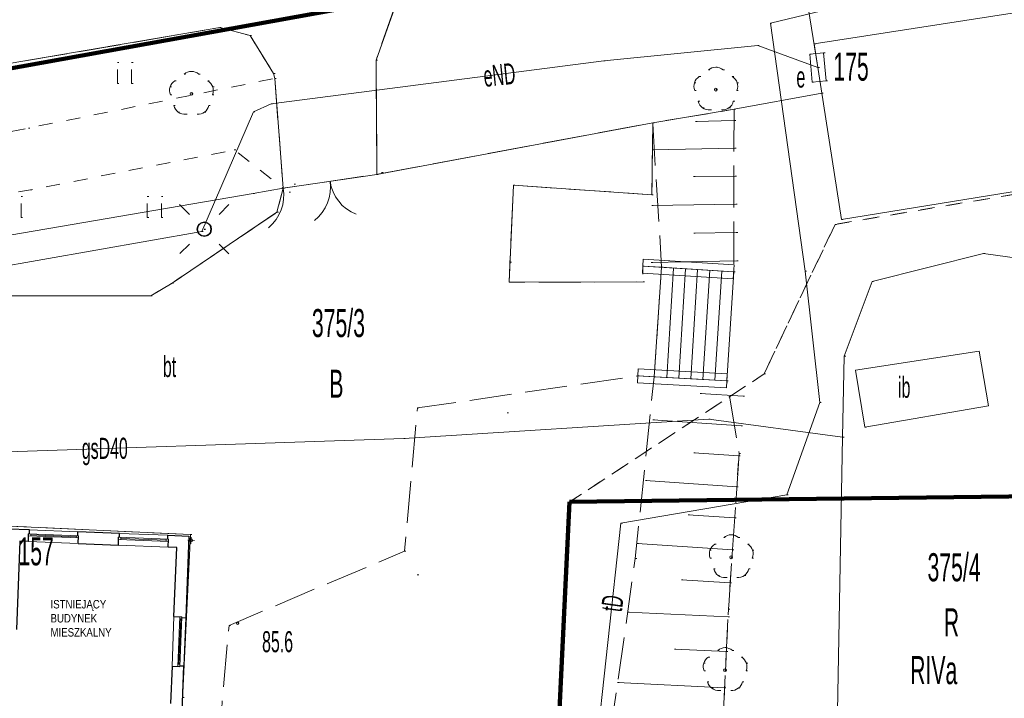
# Model space of a CAD drawing. Extents: x -198213 to 5540361, y 56395 to 5961443.
# Tile 71 of 76: x 5539588 to 5539623, y 5961357 to 5961381. Entities that reach past the tile are written whole.
import ezdxf

# ---------------------------------------------------------------- set-up
doc = ezdxf.new("R2010")
doc.units = 0
doc.header["$MEASUREMENT"] = 0
for name, pattern in [('L_0_03', [1, 0.5, -0.5]), ('L_0_06', [2, 1.5, -0.5]), ('Wipeout_Contour', [1000, 0, -1000])]:
    doc.linetypes.add(name, pattern=pattern)
for name, color, linetype, lineweight in [('000_Inne__niezydentyfikowane__Nr_Pióra__7', 8, 'Continuous', 13), ('0_Nr_Pióra__7', 8, 'Continuous', 13), ('209_oznaczenie_konturu_klasyfikacyjnego_Nr_Pióra__3', 8, 'Continuous', 18), ('210_oznaczenie_konturu_uzytku_gruntowego_Nr_Pióra__3', 8, 'Continuous', 18), ('211_numer_dzialki_ewidencyjnej_Nr_Pióra__96', 8, 'Continuous', 13), ('217_kontur_klasyfikacyjny_Nr_Pióra__3', 8, 'Continuous', 18), ('218_kontur_uzytku_gruntowego_Nr_Pióra__3', 8, 'Continuous', 18), ('219_dzialka_ewidencyjna_Nr_Pióra__96', 8, 'Continuous', 13), ('312_budynek_ewidencyjny_Nr_Pióra__7', 8, 'Continuous', 13), ('312_oznaczenie_budynku_ewidencyjnego_Nr_Pióra__7', 8, 'Continuous', 13), ('ARCH MAPA RUSINOWO_Nr_Pióra__60', 8, 'Continuous', 211), ('brama_Nr_Pióra__7', 8, 'Continuous', 13), ('bt_Nr_Pióra__7', 8, 'Continuous', 13), ('drzewo_lisciaste_Nr_Pióra__7', 8, 'Continuous', 13), ('foliak_dla_projektanta_Nr_Pióra__5', 8, 'Continuous', 13), ('furtka_Nr_Pióra__7', 8, 'Continuous', 13), ('GES_UrzadzeniaSiecElektroenergetyczna_P_Nr_Pióra__1', 8, 'Continuous', 25), ('inny_obiekt_zagospodarowania_terenu_Nr_Pióra__7', 8, 'Continuous', 13), ('INWENT OPISY_Nr_Pióra__21', 8, 'Continuous', 9), ('INWENT RURY SPUSTOWE_Nr_Pióra__21', 8, 'Continuous', 9), ('INWENT. OKNA_Nr_Pióra__5', 8, 'Continuous', 13), ('INWENT.ŚCIANY_Nr_Pióra__1', 8, 'Continuous', 25), ('jezdnia_Nr_Pióra__7', 8, 'Continuous', 13), ('KR_ObiektKarto_Nr_Pióra__7', 8, 'Continuous', 13), ('kraw_Nr_Pióra__7', 8, 'Continuous', 13), ('kraweznik_Nr_Pióra__7', 8, 'Continuous', 13), ('mur_op_Nr_Pióra__7', 8, 'Continuous', 13), ('ogr_Nr_Pióra__7', 8, 'Continuous', 13), ('ogrodzenie_trwale_Nr_Pióra__7', 8, 'Continuous', 13), ('pikieta_naturalna_Atr2_Nr_Pióra__7', 8, 'Continuous', 13), ('pikieta_naturalna_Nr_Pióra__7', 8, 'Continuous', 13), ('przewod_elektroenergetyczny_podziemny_Atr1_Nr_Pióra__7', 8, 'Continuous', 13), ('przewod_elektroenergetyczny_podziemny_Nr_Pióra__7', 8, 'Continuous', 13), ('przewod_gazowy_Atr1_Nr_Pióra__7', 8, 'Continuous', 13), ('przewod_gazowy_Nr_Pióra__7', 8, 'Continuous', 13), ('przewod_telekomunikacyjny_podziemny_Atr1_Nr_Pióra__7', 8, 'Continuous', 13), ('przewod_telekomunikacyjny_podziemny_Nr_Pióra__7', 8, 'Continuous', 13), ('sch_Nr_Pióra__7', 8, 'Continuous', 13), ('skarpa_nieumocniona_Nr_Pióra__7', 8, 'Continuous', 13), ('szafa_elektroenergetyczna_lub_kontener_Atr17_Nr_Pióra__7', 8, 'Continuous', 13), ('szafa_elektroenergetyczna_lub_kontener_Nr_Pióra__7', 8, 'Continuous', 13), ('trawnik_Nr_Pióra__7', 8, 'Continuous', 13)]:
    doc.layers.add(name, color=color, linetype=linetype, lineweight=lineweight)
doc.layers.add('GES_UrzadzeniaSiecElektroenergetyczna_P', color=8, linetype='Continuous')
doc.styles.add('GENERATED_STYLE_2', font='ARIALN.TTF')
doc.styles.add('GENERATED_STYLE_8', font='ARIALN.TTF')
doc.linetypes.add('L_0_15_SHX', pattern='A,0,[2,Rusinowo PAB zagospodarowanie 30.08.20251.Shx,S=7.5,R=0,X=0,Y=0],-7.5,0', length=7.5)
doc.linetypes.add('L_0_29_SHX', pattern='A,0,[1,Rusinowo PAB zagospodarowanie 30.08.20251.Shx,S=5,R=0,X=0,Y=0],-5,0', length=5)

msp = doc.modelspace()

# ---------------------------------------------------------------- linework, layer by layer
at = {"layer": '000_Inne__niezydentyfikowane__Nr_Pióra__7', "linetype": 'Continuous', "flags": 128}
for points in [[(5539613.16, 5961377.79), (5539611.78, 5961377.76)], [(5539613.18, 5961376.8), (5539610.24, 5961376.75)], [(5539613.19, 5961375.81), (5539611.71, 5961375.79)], [(5539613.21, 5961374.81), (5539610.22, 5961374.76)], [(5539613.23, 5961373.8), (5539611.72, 5961373.78)], [(5539613.25, 5961372.79), (5539610.2, 5961372.73)], [(5539613.47, 5961367.97), (5539611.94, 5961368.07)], [(5539613.4, 5961366.91), (5539610.26, 5961367.13)], [(5539613.32, 5961365.84), (5539611.72, 5961365.95)], [(5539613.25, 5961364.74), (5539609.99, 5961364.97)], [(5539613.17, 5961363.63), (5539611.51, 5961363.74)], [(5539613.09, 5961362.49), (5539609.7, 5961362.72)], [(5539613.01, 5961361.32), (5539611.28, 5961361.43)], [(5539612.94, 5961360.11), (5539609.36, 5961360.28)], [(5539612.88, 5961358.87), (5539611.03, 5961358.96)], [(5539612.81, 5961357.58), (5539609, 5961357.77)]]:
    msp.add_lwpolyline(points, dxfattribs=at)
at = {"layer": '0_Nr_Pióra__7', "linetype": 'Continuous'}
for p, q in [((5539614.45, 5961381.26), (5539614.5, 5961381.26)), ((5539594.82, 5961381.1), (5539594.87, 5961381.1)), ((5539595.9, 5961380.82), (5539595.95, 5961380.82)), ((5539614, 5961380.46), (5539614.05, 5961380.46)), ((5539616.01, 5961380.52), (5539616.06, 5961380.52)), ((5539616.01, 5961380.52), (5539616.06, 5961380.52)), ((5539615.846, 5961380.155), (5539615.896, 5961380.155)), ((5539616.344, 5961380.201), (5539616.394, 5961380.201)), ((5539591.179, 5961379.859), (5539591.229, 5961379.859)), ((5539591.679, 5961379.859), (5539591.729, 5961379.859)), ((5539600.39, 5961379.94), (5539600.44, 5961379.94)), ((5539608.51, 5961379.92), (5539608.56, 5961379.92)), ((5539593.549, 5961379.443), (5539593.599, 5961379.443)), ((5539593.81, 5961379.54), (5539593.86, 5961379.54)), ((5539594.071, 5961379.443), (5539594.121, 5961379.443)), ((5539596.74, 5961379.47), (5539596.79, 5961379.47)), ((5539611.912, 5961379.356), (5539611.962, 5961379.356)), ((5539612.239, 5961379.593), (5539612.289, 5961379.593)), ((5539612.5, 5961379.69), (5539612.55, 5961379.69)), ((5539612.761, 5961379.593), (5539612.811, 5961379.593)), ((5539613.088, 5961379.356), (5539613.138, 5961379.356)), ((5539616.14, 5961379.68), (5539616.19, 5961379.68)), ((5539591.179, 5961379.109), (5539591.229, 5961379.109)), ((5539591.679, 5961379.109), (5539591.729, 5961379.109)), ((5539593.222, 5961379.206), (5539593.272, 5961379.206)), ((5539594.398, 5961379.206), (5539594.448, 5961379.206)), ((5539596.78, 5961379.29), (5539596.83, 5961379.29)), ((5539611.74, 5961379.138), (5539611.79, 5961379.138)), ((5539613.26, 5961379.138), (5539613.31, 5961379.138)), ((5539615.936, 5961379.159), (5539615.986, 5961379.159)), ((5539616.434, 5961379.205), (5539616.484, 5961379.205)), ((5539593.05, 5961378.988), (5539593.1, 5961378.988)), ((5539593.061, 5961378.711), (5539593.111, 5961378.711)), ((5539593.81, 5961378.74), (5539593.86, 5961378.74)), ((5539594.559, 5961378.711), (5539594.609, 5961378.711)), ((5539594.57, 5961378.988), (5539594.62, 5961378.988)), ((5539611.751, 5961378.861), (5539611.801, 5961378.861)), ((5539612.5, 5961378.89), (5539612.55, 5961378.89)), ((5539613.249, 5961378.861), (5539613.299, 5961378.861)), ((5539616.28, 5961378.76), (5539616.33, 5961378.76)), ((5539593.186, 5961378.325), (5539593.236, 5961378.325)), ((5539594.434, 5961378.325), (5539594.484, 5961378.325)), ((5539596.65, 5961378.38), (5539596.7, 5961378.38)), ((5539611.876, 5961378.475), (5539611.926, 5961378.475)), ((5539613.124, 5961378.475), (5539613.174, 5961378.475)), ((5539593.34, 5961378.092), (5539593.39, 5961378.092)), ((5539593.609, 5961378.017), (5539593.659, 5961378.017)), ((5539594.011, 5961378.017), (5539594.061, 5961378.017)), ((5539594.28, 5961378.092), (5539594.33, 5961378.092)), ((5539596.02, 5961378.1), (5539596.07, 5961378.1)), ((5539612.03, 5961378.242), (5539612.08, 5961378.242)), ((5539612.299, 5961378.167), (5539612.349, 5961378.167)), ((5539612.701, 5961378.167), (5539612.751, 5961378.167)), ((5539612.97, 5961378.242), (5539613.02, 5961378.242)), ((5539613.15, 5961378.19), (5539613.2, 5961378.19)), ((5539610.25, 5961377.71), (5539610.3, 5961377.71)), ((5539611.78, 5961377.76), (5539611.83, 5961377.76)), ((5539613.16, 5961377.79), (5539613.21, 5961377.79)), ((5539588, 5961377.52), (5539588.05, 5961377.52)), ((5539595.34, 5961376.74), (5539595.39, 5961376.74)), ((5539610.24, 5961376.75), (5539610.29, 5961376.75)), ((5539613.18, 5961376.8), (5539613.23, 5961376.8)), ((5539600.421, 5961375.87), (5539600.471, 5961375.87)), ((5539600.59, 5961375.94), (5539600.64, 5961375.94)), ((5539597.47, 5961375.52), (5539597.52, 5961375.52)), ((5539605.29, 5961375.49), (5539605.34, 5961375.49)), ((5539611.71, 5961375.79), (5539611.76, 5961375.79)), ((5539613.19, 5961375.81), (5539613.24, 5961375.81)), ((5539588.07, 5961375.32), (5539588.12, 5961375.32)), ((5539596.011, 5961375.196), (5539596.061, 5961375.196)), ((5539597.08, 5961375.38), (5539597.13, 5961375.38)), ((5539597.29, 5961375.24), (5539597.34, 5961375.24)), ((5539610.22, 5961375.14), (5539610.27, 5961375.14)), ((5539587.739, 5961375.089), (5539587.789, 5961375.089)), ((5539592.239, 5961375.089), (5539592.289, 5961375.089)), ((5539592.739, 5961375.089), (5539592.789, 5961375.089)), ((5539613.21, 5961374.81), (5539613.26, 5961374.81)), ((5539596.86, 5961374.52), (5539596.91, 5961374.52)), ((5539610.22, 5961374.76), (5539610.27, 5961374.76)), ((5539587.739, 5961374.339), (5539587.789, 5961374.339)), ((5539592.239, 5961374.339), (5539592.289, 5961374.339)), ((5539592.739, 5961374.339), (5539592.789, 5961374.339)), ((5539616.75, 5961374.09), (5539616.8, 5961374.09)), ((5539616.98, 5961374.26), (5539617.03, 5961374.26)), ((5539616.98, 5961374.26), (5539617.03, 5961374.26)), ((5539611.72, 5961373.78), (5539611.77, 5961373.78)), ((5539613.23, 5961373.8), (5539613.28, 5961373.8)), ((5539622.04, 5961373.05), (5539622.09, 5961373.05)), ((5539605.163, 5961372.749), (5539605.213, 5961372.749)), ((5539610.2, 5961372.73), (5539610.25, 5961372.73)), ((5539613.25, 5961372.79), (5539613.3, 5961372.79)), ((5539609.899, 5961372.602), (5539609.949, 5961372.602)), ((5539610.57, 5961372.56), (5539610.62, 5961372.56)), ((5539613.14, 5961372.4), (5539613.19, 5961372.4)), ((5539615.68, 5961372.42), (5539615.73, 5961372.42)), ((5539593.12, 5961372), (5539593.17, 5961372)), ((5539605.13, 5961372.03), (5539605.18, 5961372.03)), ((5539609.907, 5961372.039), (5539609.957, 5961372.039)), ((5539609.91, 5961372.04), (5539609.96, 5961372.04)), ((5539618.07, 5961372.06), (5539618.12, 5961372.06)), ((5539592.36, 5961371.55), (5539592.41, 5961371.55)), ((5539617.08, 5961369.4), (5539617.13, 5961369.4)), ((5539609.722, 5961368.694), (5539609.772, 5961368.694)), ((5539610.3, 5961368.66), (5539610.35, 5961368.66)), ((5539612.89, 5961368.52), (5539612.94, 5961368.52)), ((5539614.22, 5961368.76), (5539614.27, 5961368.76)), ((5539611.94, 5961368.07), (5539611.99, 5961368.07)), ((5539613.47, 5961367.97), (5539613.52, 5961367.97)), ((5539601.863, 5961367.549), (5539601.913, 5961367.549)), ((5539616.21, 5961367.74), (5539616.26, 5961367.74)), ((5539605.06, 5961367.38), (5539605.11, 5961367.38)), ((5539610.26, 5961367.13), (5539610.31, 5961367.13)), ((5539612.25, 5961367.15), (5539612.3, 5961367.15)), ((5539613.4, 5961366.91), (5539613.45, 5961366.91)), ((5539617.806, 5961366.87), (5539617.856, 5961366.87)), ((5539601.38, 5961366.46), (5539601.43, 5961366.46)), ((5539617.02, 5961366.51), (5539617.07, 5961366.51)), ((5539611.72, 5961365.95), (5539611.77, 5961365.95)), ((5539613.32, 5961365.84), (5539613.37, 5961365.84)), ((5539613.33, 5961365.93), (5539613.38, 5961365.93)), ((5539609.99, 5961364.97), (5539610.04, 5961364.97)), ((5539613.25, 5961364.74), (5539613.3, 5961364.74)), ((5539615.03, 5961364.46), (5539615.08, 5961364.46)), ((5539611.51, 5961363.74), (5539611.56, 5961363.74)), ((5539613.17, 5961363.63), (5539613.22, 5961363.63)), ((5539609.12, 5961363.45), (5539609.17, 5961363.45)), ((5539593.78, 5961363.04), (5539593.83, 5961363.04)), ((5539593.78, 5961363.04), (5539593.83, 5961363.04)), ((5539593.78, 5961363.04), (5539593.83, 5961363.04)), ((5539612.789, 5961362.933), (5539612.839, 5961362.933)), ((5539613.05, 5961363.03), (5539613.1, 5961363.03)), ((5539613.311, 5961362.933), (5539613.361, 5961362.933)), ((5539609.7, 5961362.72), (5539609.75, 5961362.72)), ((5539612.462, 5961362.696), (5539612.512, 5961362.696)), ((5539613.638, 5961362.696), (5539613.688, 5961362.696)), ((5539601.408, 5961362.448), (5539601.458, 5961362.448)), ((5539609.63, 5961362.19), (5539609.68, 5961362.19)), ((5539612.29, 5961362.478), (5539612.34, 5961362.478)), ((5539612.301, 5961362.201), (5539612.351, 5961362.201)), ((5539613.05, 5961362.23), (5539613.1, 5961362.23)), ((5539613.09, 5961362.49), (5539613.14, 5961362.49)), ((5539613.799, 5961362.201), (5539613.849, 5961362.201)), ((5539613.81, 5961362.478), (5539613.86, 5961362.478)), ((5539612.426, 5961361.815), (5539612.476, 5961361.815)), ((5539613.674, 5961361.815), (5539613.724, 5961361.815)), ((5539601.86, 5961361.6), (5539601.91, 5961361.6)), ((5539612.58, 5961361.582), (5539612.63, 5961361.582)), ((5539612.849, 5961361.507), (5539612.899, 5961361.507)), ((5539613.251, 5961361.507), (5539613.301, 5961361.507)), ((5539613.52, 5961361.582), (5539613.57, 5961361.582)), ((5539611.28, 5961361.43), (5539611.33, 5961361.43)), ((5539613.01, 5961361.32), (5539613.06, 5961361.32)), ((5539609.36, 5961360.28), (5539609.41, 5961360.28)), ((5539612.94, 5961360.11), (5539612.99, 5961360.11)), ((5539612.95, 5961360.38), (5539613, 5961360.38)), ((5539595.154, 5961359.805), (5539595.204, 5961359.805)), ((5539595.46, 5961359.88), (5539595.51, 5961359.88)), ((5539612.83, 5961359.01), (5539612.88, 5961359.01)), ((5539611.03, 5961358.96), (5539611.08, 5961358.96)), ((5539612.242, 5961358.676), (5539612.292, 5961358.676)), ((5539612.569, 5961358.913), (5539612.619, 5961358.913)), ((5539612.88, 5961358.87), (5539612.93, 5961358.87)), ((5539613.091, 5961358.913), (5539613.141, 5961358.913)), ((5539613.418, 5961358.676), (5539613.468, 5961358.676)), ((5539612.07, 5961358.458), (5539612.12, 5961358.458)), ((5539613.59, 5961358.458), (5539613.64, 5961358.458)), ((5539612.081, 5961358.181), (5539612.131, 5961358.181)), ((5539612.83, 5961358.21), (5539612.88, 5961358.21)), ((5539613.579, 5961358.181), (5539613.629, 5961358.181)), ((5539609, 5961357.77), (5539609.05, 5961357.77)), ((5539612.206, 5961357.795), (5539612.256, 5961357.795)), ((5539613.454, 5961357.795), (5539613.504, 5961357.795)), ((5539612.36, 5961357.562), (5539612.41, 5961357.562)), ((5539612.629, 5961357.487), (5539612.679, 5961357.487)), ((5539612.81, 5961357.58), (5539612.86, 5961357.58)), ((5539613.031, 5961357.487), (5539613.081, 5961357.487)), ((5539613.3, 5961357.562), (5539613.35, 5961357.562)), ((5539593.5, 5961357.24), (5539593.55, 5961357.24))]:
    msp.add_line(p, q, dxfattribs=at)
at = {"layer": '217_kontur_klasyfikacyjny_Nr_Pióra__3', "linetype": 'L_0_03', "flags": 128}
for points in [[(5539633.12, 5961376.84), (5539616.75, 5961374.09)], [(5539616.75, 5961374.09), (5539614.22, 5961368.76)], [(5539614.22, 5961368.76), (5539607.29, 5961364.2)], [(5539607.29, 5961364.2), (5539606.76, 5961353.35)]]:
    msp.add_lwpolyline(points, dxfattribs=at)
at = {"layer": '218_kontur_uzytku_gruntowego_Nr_Pióra__3', "linetype": 'L_0_03', "flags": 128}
for points in [[(5539631.48, 5961387.62), (5539577.42, 5961377.86)], [(5539577.42, 5961377.86), (5539631.48, 5961387.62)], [(5539633.12, 5961376.84), (5539616.75, 5961374.09)], [(5539616.75, 5961374.09), (5539633.12, 5961376.84)], [(5539616.75, 5961374.09), (5539614.22, 5961368.76)], [(5539614.22, 5961368.76), (5539616.75, 5961374.09)], [(5539614.22, 5961368.76), (5539607.29, 5961364.2)], [(5539607.29, 5961364.2), (5539614.22, 5961368.76)], [(5539607.29, 5961364.2), (5539606.76, 5961353.35)], [(5539606.76, 5961353.35), (5539607.29, 5961364.2)]]:
    msp.add_lwpolyline(points, dxfattribs=at)
at = {"layer": '219_dzialka_ewidencyjna_Nr_Pióra__96', "linetype": 'Continuous', "flags": 128}
for points in [[(5539577.42, 5961377.86), (5539645.79, 5961390.2)], [(5539607.29, 5961364.2), (5539649.19, 5961364.71)], [(5539606.76, 5961353.35), (5539607.29, 5961364.2)]]:
    msp.add_lwpolyline(points, dxfattribs=at)
at = {"layer": '312_budynek_ewidencyjny_Nr_Pióra__7', "linetype": 'Continuous', "flags": 128}
for points in [[(5539616.01, 5961380.52), (5539632.11, 5961383.03)], [(5539616.98, 5961374.26), (5539616.01, 5961380.52)], [(5539633.03, 5961376.87), (5539616.98, 5961374.26)], [(5539587.33, 5961363.34), (5539593.78, 5961363.04)], [(5539593.78, 5961363.04), (5539593.31, 5961353.51)]]:
    msp.add_lwpolyline(points, dxfattribs=at)
at = {"layer": 'ARCH MAPA RUSINOWO_Nr_Pióra__60', "linetype": 'Continuous', "flags": 128}
for points in [[(5539607.29, 5961364.2), (5539639.57, 5961364.593)], [(5539606.76, 5961353.35), (5539607.29, 5961364.2)]]:
    msp.add_lwpolyline(points, dxfattribs=at)
at = {"layer": 'brama_Nr_Pióra__7', "linetype": 'Continuous'}
msp.add_line((5539600.421, 5961375.87), (5539597.08, 5961375.38), dxfattribs=at)
for centre, start, end in [((5539597.266, 5961375.407), 308.3216, 8.34), ((5539600.235, 5961375.843), 188.34, 248.3584)]:
    msp.add_arc(centre, 1.5, start, end, dxfattribs=at)
at = {"layer": 'drzewo_lisciaste_Nr_Pióra__7', "linetype": 'Continuous'}
for centre in [(5539593.81, 5961378.74), (5539612.5, 5961378.89), (5539613.05, 5961362.23), (5539612.83, 5961358.21)]:
    msp.add_circle(centre, 0.05, dxfattribs=at)
for centre, start, end in [((5539593.81, 5961379.14), 49.272, 130.728), ((5539612.12, 5961379.014), 121.308, 202.548), ((5539612.5, 5961379.29), 49.272, 130.728), ((5539612.88, 5961379.014), 337.452, 58.692), ((5539593.43, 5961378.864), 121.308, 202.548), ((5539594.19, 5961378.864), 337.452, 58.692), ((5539593.575, 5961378.416), 193.221, 274.871), ((5539594.045, 5961378.416), 265.129, 346.779), ((5539612.265, 5961378.566), 193.221, 274.871), ((5539612.735, 5961378.566), 265.129, 346.779), ((5539613.05, 5961362.63), 49.272, 130.728), ((5539612.67, 5961362.354), 121.308, 202.548), ((5539613.43, 5961362.354), 337.452, 58.692), ((5539612.815, 5961361.906), 193.221, 274.871), ((5539613.285, 5961361.906), 265.129, 346.779), ((5539612.83, 5961358.61), 49.272, 130.728), ((5539612.45, 5961358.334), 121.308, 202.548), ((5539613.21, 5961358.334), 337.452, 58.692), ((5539612.595, 5961357.886), 193.221, 274.871), ((5539613.065, 5961357.886), 265.129, 346.779)]:
    msp.add_arc(centre, 0.4, start, end, dxfattribs=at)
at = {"layer": 'foliak_dla_projektanta_Nr_Pióra__5', "linetype": 'Continuous', "flags": 128}
msp.add_lwpolyline([(5539617.484, 5961368.892), (5539621.887, 5961369.575), (5539622.221, 5961367.627), (5539617.806, 5961366.87)], close=True, dxfattribs=at)
at = {"layer": 'furtka_Nr_Pióra__7', "linetype": 'Continuous', "flags": 128}
msp.add_lwpolyline([(5539597.08, 5961375.38), (5539596.011, 5961375.196)], dxfattribs=at)
at = {"layer": 'furtka_Nr_Pióra__7', "linetype": 'Continuous'}
msp.add_arc((5539595.602, 5961375.125), 1.5, 309.7516, 9.77, dxfattribs=at)
at = {"layer": 'GES_UrzadzeniaSiecElektroenergetyczna_P_Nr_Pióra__1', "linetype": 'Continuous', "flags": 128}
for points in [[(5539593.738, 5961374.447), (5539593.388, 5961374.797)], [(5539595.148, 5961374.797), (5539594.798, 5961374.447)], [(5539593.398, 5961373.047), (5539593.738, 5961373.387)], [(5539594.798, 5961373.387), (5539595.148, 5961373.037)]]:
    msp.add_lwpolyline(points, dxfattribs=at)
at = {"layer": 'inny_obiekt_zagospodarowania_terenu_Nr_Pióra__7', "linetype": 'L_0_03', "flags": 128}
msp.add_lwpolyline([(5539610.151, 5961329.37), (5539611.12, 5961333.14), (5539611.64, 5961340.27), (5539612.48, 5961350.68), (5539612.95, 5961360.38), (5539613.33, 5961365.93)], dxfattribs=at)
at = {"layer": 'INWENT RURY SPUSTOWE_Nr_Pióra__21', "linetype": 'Continuous'}
for p, q in [((5539593.805, 5961362.952), (5539593.795, 5961362.712)), ((5539593.68, 5961362.836), (5539593.92, 5961362.827))]:
    msp.add_line(p, q, dxfattribs=at)
msp.add_circle((5539593.8, 5961362.832), 0.055, dxfattribs=at)
at = {"layer": 'INWENT. OKNA_Nr_Pióra__5', "linetype": 'Continuous'}
for p, q in [((5539588.045, 5961363.207), (5539589.764, 5961363.14)), ((5539588.007, 5961362.993), (5539589.786, 5961362.924)), ((5539588.01, 5961363.068), (5539589.788, 5961362.998)), ((5539588.087, 5961362.99), (5539588.09, 5961363.065)), ((5539588.088, 5961363.027), (5539589.707, 5961362.964)), ((5539589.706, 5961362.927), (5539589.709, 5961363.002)), ((5539591.214, 5961362.868), (5539592.993, 5961362.798)), ((5539591.217, 5961362.943), (5539592.996, 5961362.873)), ((5539591.253, 5961363.081), (5539592.971, 5961363.014)), ((5539591.294, 5961362.865), (5539591.297, 5961362.939)), ((5539591.296, 5961362.902), (5539592.915, 5961362.839)), ((5539592.913, 5961362.801), (5539592.916, 5961362.876)), ((5539587.999, 5961362.788), (5539589.778, 5961362.719)), ((5539591.206, 5961362.663), (5539592.985, 5961362.593)), ((5539593.189, 5961360.123), (5539593.119, 5961358.345)), ((5539593.394, 5961360.115), (5539593.324, 5961358.337)), ((5539593.469, 5961360.113), (5539593.399, 5961358.334)), ((5539593.607, 5961360.077), (5539593.54, 5961358.358)), ((5539593.428, 5961360.034), (5539593.365, 5961358.415)), ((5539593.39, 5961360.035), (5539593.465, 5961360.033)), ((5539593.327, 5961358.417), (5539593.402, 5961358.414))]:
    msp.add_line(p, q, dxfattribs=at)
at = {"layer": 'INWENT.ŚCIANY_Nr_Pióra__1', "linetype": 'Continuous'}
for p, q in [((5539588.045, 5961363.207), (5539587.296, 5961363.236)), ((5539588.04, 5961363.067), (5539588.045, 5961363.207)), ((5539587.999, 5961362.788), (5539588.01, 5961363.068)), ((5539588.04, 5961363.067), (5539588.01, 5961363.068)), ((5539589.758, 5961363), (5539589.764, 5961363.14)), ((5539589.758, 5961363), (5539589.788, 5961362.998)), ((5539591.253, 5961363.081), (5539589.764, 5961363.14)), ((5539589.778, 5961362.719), (5539589.788, 5961362.998)), ((5539591.206, 5961362.663), (5539591.217, 5961362.943)), ((5539591.247, 5961362.941), (5539591.217, 5961362.943)), ((5539591.247, 5961362.941), (5539591.253, 5961363.081)), ((5539592.966, 5961362.874), (5539592.971, 5961363.014)), ((5539592.966, 5961362.874), (5539592.996, 5961362.873)), ((5539592.971, 5961363.014), (5539593.721, 5961362.985)), ((5539592.985, 5961362.593), (5539592.996, 5961362.873)), ((5539593.721, 5961362.985), (5539593.607, 5961360.077)), ((5539587.699, 5961362.8), (5539587.576, 5961359.652)), ((5539587.999, 5961362.788), (5539587.699, 5961362.8)), ((5539589.778, 5961362.719), (5539591.206, 5961362.663)), ((5539593.285, 5961362.582), (5539592.985, 5961362.593)), ((5539593.189, 5961360.123), (5539593.285, 5961362.582)), ((5539593.189, 5961360.123), (5539593.469, 5961360.113)), ((5539593.467, 5961360.083), (5539593.469, 5961360.113)), ((5539593.467, 5961360.083), (5539593.607, 5961360.077)), ((5539593.119, 5961358.345), (5539593.067, 5961357.016)), ((5539593.119, 5961358.345), (5539593.399, 5961358.334)), ((5539593.4, 5961358.364), (5539593.399, 5961358.334)), ((5539593.4, 5961358.364), (5539593.54, 5961358.358)), ((5539593.462, 5961356.35), (5539593.54, 5961358.358))]:
    msp.add_line(p, q, dxfattribs=at)
at = {"layer": 'KR_ObiektKarto_Nr_Pióra__7', "linetype": 'Continuous', "flags": 128}
for points in [[(5539610.994, 5961372.534), (5539610.751, 5961368.636)], [(5539611.423, 5961372.507), (5539611.181, 5961368.612)], [(5539611.852, 5961372.48), (5539611.61, 5961368.589)], [(5539612.282, 5961372.453), (5539612.04, 5961368.566)], [(5539612.711, 5961372.427), (5539612.469, 5961368.543)]]:
    msp.add_lwpolyline(points, dxfattribs=at)
at = {"layer": 'kraw_Nr_Pióra__7', "linetype": 'Continuous', "flags": 128}
msp.add_lwpolyline([(5539609.899, 5961372.602), (5539610.57, 5961372.56)], dxfattribs=at)
at = {"layer": 'kraweznik_Nr_Pióra__7', "linetype": 'Continuous', "flags": 128}
for points in [[(5539630.51, 5961387.77), (5539622.48, 5961386.14), (5539621.59, 5961385.94), (5539611.5, 5961384.04), (5539601.19, 5961382.2), (5539600.39, 5961379.94), (5539600.421, 5961375.87)], [(5539597.08, 5961375.38), (5539596.78, 5961379.29), (5539596.74, 5961379.47), (5539595.9, 5961380.82), (5539594.82, 5961381.1), (5539584.45, 5961379.33), (5539577.08, 5961377.89), (5539569.92, 5961376.56), (5539560.38, 5961374.69)], [(5539609.91, 5961372.04), (5539605.13, 5961372.03), (5539605.29, 5961375.49), (5539610.22, 5961375.14), (5539610.25, 5961377.71), (5539600.421, 5961375.87)], [(5539600.421, 5961375.87), (5539597.08, 5961375.38)]]:
    msp.add_lwpolyline(points, dxfattribs=at)
at = {"layer": 'mur_op_Nr_Pióra__7', "linetype": 'Continuous'}
for p, q in [((5539609.914, 5961372.851), (5539613.156, 5961372.65)), ((5539609.883, 5961372.352), (5539613.124, 5961372.15)), ((5539609.736, 5961368.944), (5539612.904, 5961368.77)), ((5539609.708, 5961368.444), (5539612.876, 5961368.27))]:
    msp.add_line(p, q, dxfattribs=at)
at = {"layer": 'mur_op_Nr_Pióra__7', "linetype": 'L_0_29_SHX'}
for p, q in [((5539609.899, 5961372.602), (5539613.14, 5961372.4)), ((5539609.722, 5961368.694), (5539612.89, 5961368.52))]:
    msp.add_line(p, q, dxfattribs=at)
at = {"layer": 'mur_op_Nr_Pióra__7', "linetype": 'Continuous', "flags": 128}
for points in [[(5539609.883, 5961372.352), (5539609.914, 5961372.851)], [(5539613.124, 5961372.15), (5539613.156, 5961372.65)], [(5539609.708, 5961368.444), (5539609.736, 5961368.944)], [(5539612.876, 5961368.27), (5539612.904, 5961368.77)]]:
    msp.add_lwpolyline(points, dxfattribs=at)
at = {"layer": 'ogrodzenie_trwale_Nr_Pióra__7', "linetype": 'Continuous', "flags": 128}
msp.add_lwpolyline([(5539616.28, 5961378.76), (5539613.15, 5961378.19), (5539610.25, 5961377.71), (5539600.421, 5961375.87)], dxfattribs=at)
at = {"layer": 'ogrodzenie_trwale_Nr_Pióra__7', "linetype": 'L_0_15_SHX', "flags": 128}
msp.add_lwpolyline([(5539616.28, 5961378.76), (5539613.15, 5961378.19), (5539610.25, 5961377.71), (5539600.421, 5961375.87)], dxfattribs=at)
at = {"layer": 'pikieta_naturalna_Nr_Pióra__7', "linetype": 'Continuous'}
msp.add_circle((5539595.46, 5961359.88), 0.045, dxfattribs=at)
at = {"layer": 'przewod_elektroenergetyczny_podziemny_Nr_Pióra__7', "linetype": 'Continuous', "flags": 128}
msp.add_lwpolyline([(5539641.17, 5961409.54), (5539642.38, 5961403.11), (5539637.58, 5961402.37), (5539639.08, 5961395.05), (5539640.61, 5961388.34), (5539636.19, 5961388.1), (5539629.48, 5961386.62), (5539620, 5961385.27), (5539615.34, 5961384.63), (5539616.14, 5961379.68)], dxfattribs=at)
at = {"layer": 'przewod_gazowy_Nr_Pióra__7', "linetype": 'Continuous', "flags": 128}
for points in [[(5539631.96, 5961401.64), (5539637.15, 5961400.44), (5539636.54, 5961394.5), (5539634.49, 5961387.26), (5539634.83, 5961376.24), (5539626.91, 5961372.38), (5539622.04, 5961373.05), (5539618.07, 5961372.06), (5539617.08, 5961369.4), (5539617.02, 5961366.51)], [(5539617.02, 5961366.51), (5539612.25, 5961367.15), (5539601.38, 5961366.46), (5539585.13, 5961365.92), (5539584.98, 5961360.25)], [(5539617.02, 5961366.51), (5539616.75, 5961352.18), (5539616.46, 5961345.05), (5539616.15, 5961339.78), (5539615.08, 5961332.97), (5539614.03, 5961324.36), (5539612.95, 5961319.45), (5539611.34, 5961315.57), (5539610, 5961311.3), (5539606.64, 5961302.59), (5539602.88, 5961293.99), (5539600.8, 5961289.38), (5539599.49, 5961285.15), (5539600.01, 5961280.28), (5539600.18, 5961274.27), (5539600.25, 5961266.4), (5539600.19, 5961256.71), (5539600.12, 5961251.91)]]:
    msp.add_lwpolyline(points, dxfattribs=at)
at = {"layer": 'sch_Nr_Pióra__7', "linetype": 'Continuous', "flags": 128}
msp.add_lwpolyline([(5539612.89, 5961368.52), (5539610.3, 5961368.66), (5539610.57, 5961372.56), (5539613.14, 5961372.4)], close=True, dxfattribs=at)
at = {"layer": 'skarpa_nieumocniona_Nr_Pióra__7', "linetype": 'L_0_06', "flags": 128}
for points in [[(5539613.15, 5961378.19), (5539613.14, 5961372.4), (5539610.57, 5961372.56), (5539610.25, 5961377.71)], [(5539605.581, 5961330.108), (5539606.21, 5961337.04), (5539607.5, 5961346.46), (5539608.69, 5961355.58), (5539609.63, 5961362.19), (5539610.3, 5961368.66), (5539612.89, 5961368.52), (5539613.33, 5961365.93), (5539612.95, 5961360.38), (5539612.48, 5961350.68), (5539611.64, 5961340.27), (5539611.12, 5961333.14), (5539610.151, 5961329.37)]]:
    msp.add_lwpolyline(points, close=True, dxfattribs=at)
at = {"layer": 'szafa_elektroenergetyczna_lub_kontener_Nr_Pióra__7', "linetype": 'Continuous', "flags": 128}
for points in [[(5539616.344, 5961380.201), (5539615.846, 5961380.155)], [(5539615.936, 5961379.159), (5539615.846, 5961380.155)], [(5539616.434, 5961379.205), (5539616.344, 5961380.201)], [(5539616.434, 5961379.205), (5539615.936, 5961379.159)]]:
    msp.add_lwpolyline(points, dxfattribs=at)
at = {"layer": 'trawnik_Nr_Pióra__7', "linetype": 'L_0_03', "flags": 128}
for points in [[(5539591.179, 5961379.109), (5539591.179, 5961379.859)], [(5539591.679, 5961379.109), (5539591.679, 5961379.859)], [(5539587.739, 5961374.339), (5539587.739, 5961375.089)], [(5539592.239, 5961374.339), (5539592.239, 5961375.089)], [(5539592.739, 5961374.339), (5539592.739, 5961375.089)]]:
    msp.add_lwpolyline(points, dxfattribs=at)

# ---------------------------------------------------------------- texts
at = {"layer": '209_oznaczenie_konturu_klasyfikacyjnego_Nr_Pióra__3', "linetype": 'Continuous', "insert": (5539619.426, 5961358.711), "char_height": 1, "attachment_point": 1, "style": 'GENERATED_STYLE_8'}
msp.add_mtext('{\\W0.660000x;RIVa}', dxfattribs=at)
at = {"layer": '210_oznaczenie_konturu_uzytku_gruntowego_Nr_Pióra__3', "linetype": 'Continuous', "char_height": 1, "attachment_point": 1, "style": 'GENERATED_STYLE_8'}
for s, insert in [('{\\W0.660000x;B}', (5539598.726, 5961368.911)), ('{\\W0.660000x;R}', (5539620.626, 5961360.411))]:
    msp.add_mtext(s, dxfattribs=dict(at, insert=insert))
at = {"layer": '211_numer_dzialki_ewidencyjnej_Nr_Pióra__96', "linetype": 'Continuous', "char_height": 1, "attachment_point": 1, "style": 'GENERATED_STYLE_8'}
for s, insert in [('{\\W0.660000x;375/3}', (5539598.105, 5961371.075)), ('{\\W0.660000x;375/4}', (5539620.045, 5961362.375))]:
    msp.add_mtext(s, dxfattribs=dict(at, insert=insert))
at = {"layer": '312_oznaczenie_budynku_ewidencyjnego_Nr_Pióra__7', "linetype": 'Continuous', "char_height": 1, "attachment_point": 1, "style": 'GENERATED_STYLE_8'}
for s, insert in [('{\\W0.660000x;175}', (5539616.689, 5961380.212)), ('{\\W0.660000x;157}', (5539587.646, 5961362.941))]:
    msp.add_mtext(s, dxfattribs=dict(at, insert=insert))
at = {"layer": 'bt_Nr_Pióra__7', "linetype": 'Continuous', "insert": (5539592.794, 5961369.401), "char_height": 0.75, "attachment_point": 1, "style": 'GENERATED_STYLE_8'}
msp.add_mtext('{\\W0.660000x;bt}', dxfattribs=at)
at = {"layer": 'foliak_dla_projektanta_Nr_Pióra__5', "linetype": 'Continuous', "insert": (5539618.994, 5961368.662), "char_height": 0.75, "attachment_point": 1, "style": 'GENERATED_STYLE_8'}
msp.add_mtext('{\\W0.660000x;ib}', dxfattribs=at)
at = {"layer": 'INWENT OPISY_Nr_Pióra__21', "linetype": 'Continuous', "insert": (5539588.789, 5961360.708), "char_height": 0.3, "width": 3.46763, "attachment_point": 1, "line_spacing_factor": 1.001884, "style": 'GENERATED_STYLE_2'}
msp.add_mtext('{ISTNIEJĄCY\\PBUDYNEK MIESZKALNY}', dxfattribs=at)
at = {"layer": 'pikieta_naturalna_Atr2_Nr_Pióra__7', "linetype": 'Continuous', "insert": (5539596.329, 5961359.598), "char_height": 0.75, "attachment_point": 1, "style": 'GENERATED_STYLE_8'}
msp.add_mtext('{\\W0.660000x;85.6}', dxfattribs=at)
at = {"layer": 'przewod_elektroenergetyczny_podziemny_Atr1_Nr_Pióra__7', "linetype": 'Continuous', "insert": (5539604.184, 5961379.734), "char_height": 0.75, "attachment_point": 1, "rotation": 5.8, "style": 'GENERATED_STYLE_8'}
msp.add_mtext('{\\W0.660000x;eND}', dxfattribs=at)
at = {"layer": 'przewod_gazowy_Atr1_Nr_Pióra__7', "linetype": 'Continuous', "insert": (5539589.902, 5961366.482), "char_height": 0.75, "attachment_point": 1, "rotation": 0.3, "style": 'GENERATED_STYLE_8'}
msp.add_mtext('{\\W0.660000x;gsD40}', dxfattribs=at)
at = {"layer": 'przewod_telekomunikacyjny_podziemny_Atr1_Nr_Pióra__7', "linetype": 'Continuous', "insert": (5539608.401, 5961360.362), "char_height": 0.75, "attachment_point": 1, "rotation": 82.1, "style": 'GENERATED_STYLE_8'}
msp.add_mtext('{\\W0.660000x;tD}', dxfattribs=at)
at = {"layer": 'szafa_elektroenergetyczna_lub_kontener_Atr17_Nr_Pióra__7', "linetype": 'Continuous', "insert": (5539615.373, 5961379.714), "char_height": 0.75, "attachment_point": 1, "style": 'GENERATED_STYLE_8'}
msp.add_mtext('{\\W0.660000x;e}', dxfattribs=at)

# ---------------------------------------------------------------- wipeouts: each hides what was drawn before it
at = {"color": 254, "linetype": 'Wipeout_Contour', "lineweight": 0, "ltscale": 2288248.852185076}
msp.add_wipeout([(5539594.268, 5961373.667), (5539594.393, 5961373.7), (5539594.485, 5961373.792), (5539594.518, 5961373.917), (5539594.485, 5961374.042), (5539594.393, 5961374.134), (5539594.268, 5961374.167), (5539594.143, 5961374.134), (5539594.051, 5961374.042), (5539594.018, 5961373.917), (5539594.051, 5961373.792), (5539594.143, 5961373.7)], dxfattribs=at).dxf.layer = 'GES_UrzadzeniaSiecElektroenergetyczna_P'

# ---------------------------------------------------------------- next in the draw order: linework, layer by layer
at = {"layer": '0_Nr_Pióra__7', "linetype": 'Continuous'}
for p, q in [((5539594.18, 5961373.84), (5539594.23, 5961373.84)), ((5539594.268, 5961373.917), (5539594.318, 5961373.917))]:
    msp.add_line(p, q, dxfattribs=at)
at = {"layer": 'ARCH MAPA RUSINOWO_Nr_Pióra__60', "linetype": 'Continuous', "flags": 128}
msp.add_lwpolyline([(5539547.88, 5961372.53), (5539639.57, 5961389.074)], dxfattribs=at)
at = {"layer": 'bt_Nr_Pióra__7', "linetype": 'L_0_06', "flags": 128}
msp.add_lwpolyline([(5539593.477, 5961356.9), (5539593.78, 5961363.04), (5539587.33, 5961363.34), (5539587.18, 5961360.18), (5539584.98, 5961360.25), (5539584.98, 5961361.41), (5539580.92, 5961361.43), (5539580.81, 5961367.97), (5539586.53, 5961371.55), (5539592.36, 5961371.55), (5539593.12, 5961372), (5539596.86, 5961374.52), (5539597.08, 5961375.38), (5539600.421, 5961375.87), (5539610.25, 5961377.71), (5539610.22, 5961375.14), (5539605.29, 5961375.49), (5539605.13, 5961372.03), (5539609.91, 5961372.04), (5539609.899, 5961372.602), (5539610.57, 5961372.56), (5539610.3, 5961368.66), (5539609.722, 5961368.694), (5539601.863, 5961367.549), (5539601.408, 5961362.448), (5539595.154, 5961359.805), (5539594.91, 5961357.16), (5539594.894, 5961356.831)], close=True, dxfattribs=at)
at = {"layer": 'GES_UrzadzeniaSiecElektroenergetyczna_P_Nr_Pióra__1', "linetype": 'Continuous'}
msp.add_line((5539594.268, 5961373.917), (5539594.318, 5961373.917), dxfattribs=at)
at = {"layer": 'GES_UrzadzeniaSiecElektroenergetyczna_P_Nr_Pióra__1', "linetype": 'Continuous', "flags": 128}
msp.add_lwpolyline([(5539594.268, 5961373.667), (5539594.393, 5961373.7), (5539594.485, 5961373.792), (5539594.518, 5961373.917), (5539594.485, 5961374.042), (5539594.393, 5961374.134), (5539594.268, 5961374.167), (5539594.143, 5961374.134), (5539594.051, 5961374.042), (5539594.018, 5961373.917), (5539594.051, 5961373.792), (5539594.143, 5961373.7)], close=True, dxfattribs=at)
at = {"layer": 'GES_UrzadzeniaSiecElektroenergetyczna_P_Nr_Pióra__1', "linetype": 'Continuous'}
msp.add_circle((5539594.268, 5961373.917), 0.25, dxfattribs=at)
at = {"layer": 'jezdnia_Nr_Pióra__7', "linetype": 'L_0_06', "flags": 128}
msp.add_lwpolyline([(5539544.69, 5961378.1), (5539545.9, 5961378.28), (5539556.8, 5961380.23), (5539569.38, 5961382.62), (5539578.17, 5961384.3), (5539593.82, 5961387.17), (5539612.46, 5961390.54), (5539620.72, 5961391.88), (5539625.3, 5961392.75), (5539628.88, 5961393.36), (5539635.21, 5961394.43), (5539636.06, 5961391.13), (5539630.51, 5961387.77), (5539622.48, 5961386.14), (5539621.59, 5961385.94), (5539611.5, 5961384.04), (5539601.19, 5961382.2), (5539600.39, 5961379.94), (5539600.421, 5961375.87), (5539597.08, 5961375.38), (5539596.78, 5961379.29), (5539596.74, 5961379.47), (5539595.9, 5961380.82), (5539594.82, 5961381.1), (5539584.45, 5961379.33), (5539577.08, 5961377.89), (5539569.92, 5961376.56), (5539560.38, 5961374.69), (5539552.68, 5961373.7), (5539546.03, 5961371.76), (5539544.9, 5961369.91), (5539541.27, 5961367.82), (5539542.32, 5961378), (5539542.51, 5961379.21)], close=True, dxfattribs=at)
at = {"layer": 'kraweznik_Nr_Pióra__7', "linetype": 'Continuous', "flags": 128}
msp.add_lwpolyline([(5539597.08, 5961375.38), (5539596.86, 5961374.52), (5539593.12, 5961372), (5539592.36, 5961371.55), (5539586.53, 5961371.55), (5539580.81, 5961367.97), (5539580.92, 5961361.43), (5539584.98, 5961361.41), (5539584.98, 5961360.25)], dxfattribs=at)
at = {"layer": 'ogr_Nr_Pióra__7', "linetype": 'Continuous'}
msp.add_line((5539572.574, 5961371.164), (5539596.011, 5961375.196), dxfattribs=at)
at = {"layer": 'ogr_Nr_Pióra__7', "linetype": 'L_0_15_SHX'}
msp.add_line((5539572.574, 5961371.164), (5539596.011, 5961375.196), dxfattribs=at)
at = {"layer": 'przewod_elektroenergetyczny_podziemny_Nr_Pióra__7', "linetype": 'Continuous', "flags": 128}
msp.add_lwpolyline([(5539616.14, 5961379.68), (5539614, 5961380.46), (5539608.51, 5961379.92), (5539596.65, 5961378.38), (5539596.02, 5961378.1), (5539594.18, 5961373.84), (5539586.61, 5961372.51), (5539579.29, 5961368.12), (5539578.91, 5961360.38), (5539577.43, 5961359.27), (5539579.33, 5961351.09)], dxfattribs=at)
at = {"layer": 'przewod_telekomunikacyjny_podziemny_Nr_Pióra__7', "linetype": 'Continuous', "flags": 128}
msp.add_lwpolyline([(5539621.97, 5961383.07), (5539614.45, 5961381.26), (5539615.68, 5961372.42), (5539616.21, 5961367.74), (5539615.03, 5961364.46), (5539609.12, 5961363.45), (5539607.72, 5961350.69), (5539593.15, 5961349.35)], dxfattribs=at)
at = {"layer": 'trawnik_Nr_Pióra__7', "linetype": 'L_0_03', "flags": 128}
for points in [[(5539560.38, 5961374.69), (5539569.92, 5961376.56), (5539577.08, 5961377.89), (5539584.45, 5961379.33), (5539594.82, 5961381.1), (5539595.9, 5961380.82), (5539596.74, 5961379.47), (5539596.78, 5961379.29), (5539588, 5961377.52), (5539576.91, 5961375.41), (5539568.88, 5961374.11), (5539559.58, 5961372.51)], [(5539573.55, 5961351.9), (5539573.27, 5961370.67), (5539573.14, 5961373.24), (5539582.04, 5961374.29), (5539588.07, 5961375.32), (5539595.34, 5961376.74), (5539597.08, 5961375.38), (5539596.86, 5961374.52), (5539593.12, 5961372), (5539592.36, 5961371.55), (5539586.53, 5961371.55), (5539580.81, 5961367.97), (5539580.92, 5961361.43), (5539580.87, 5961360.37), (5539580.54, 5961350.92), (5539580.53, 5961350.62), (5539573.87, 5961350.93)]]:
    msp.add_lwpolyline(points, close=True, dxfattribs=at)

doc.saveas('drawing.dxf')
